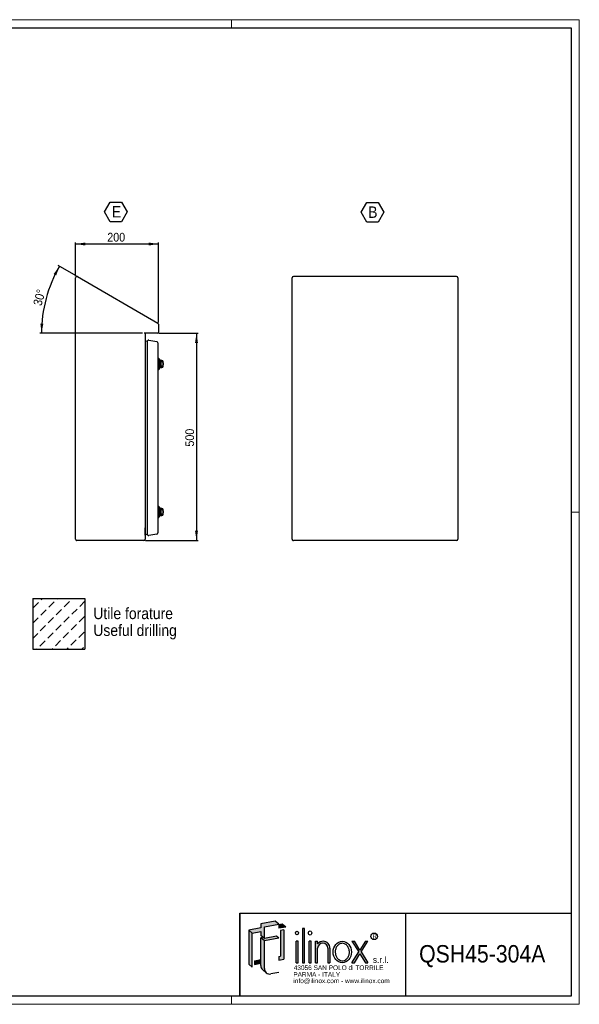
# Model space of a CAD drawing. Header units: millimetres. Extents: x 0 to 3364, y 0 to 2376.
# Tile 5 of 5: x 2012 to 3364, y 0 to 2376. Entities that reach past the tile are written whole.
import ezdxf
from ezdxf.enums import TextEntityAlignment as Align

# ---------------------------------------------------------------- set-up
doc = ezdxf.new("R2010")
doc.units = ezdxf.units.MM
doc.header["$LTSCALE"] = 4
doc.layers.add('SLD-0', color=7, linetype='Continuous')
doc.styles.add('SLDTEXTSTYLE0', font='arial.ttf', dxfattribs={"width": 0.9915611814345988})
doc.styles.add('SLDTEXTSTYLE1', font='txt')
doc.styles.add('SLDTEXTSTYLE2', font='txt', dxfattribs={"width": 0.913})
doc.styles.add('SLDTEXTSTYLE3', font='Gothic.ttf', dxfattribs={"width": 0.913})
doc.styles.add('SLDTEXTSTYLE4', font='txt', dxfattribs={"width": 0.913})
doc.dimstyles.new('SLDDIMSTYLE1', dxfattribs={"dimtxt": 21.16666666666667, "dimasz": 23.28333333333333, "dimexe": 0, "dimexo": 0.0625, "dimgap": 5.291666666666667, "dimtad": 1, "dimrnd": 1e-09, "dimzin": 12, "dimdsep": 46, "dimtxsty": 'SLDTEXTSTYLE3', "dimsah": 1, "dimcen": 0.09, "dimadec": 0, "dimazin": 3, "dimtfac": 1, "dimtofl": 0, "dimtmove": 0, "dimatfit": 3, "dimfxl": 1, "dimfrac": 2, "dimtolj": 1, "dimtzin": 12, "dimarcsym": 0})
doc.dimstyles.new('SLDDIMSTYLE5', dxfattribs={"dimtxt": 21.16666666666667, "dimasz": 23.28333333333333, "dimexe": 0, "dimexo": 0.0625, "dimgap": 5.291666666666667, "dimtad": 1, "dimdec": 4, "dimlfac": 4, "dimzin": 12, "dimdsep": 46, "dimtxsty": 'SLDTEXTSTYLE3', "dimsah": 1, "dimcen": 0.09, "dimazin": 3, "dimtfac": 1, "dimtofl": 0, "dimtmove": 0, "dimatfit": 3, "dimfxl": 1, "dimfrac": 2, "dimtolj": 1, "dimtzin": 12, "dimarcsym": 0})

# ---------------------------------------------------------------- blocks, each defined once
blk = doc.blocks.new('SW_NOTE_0')
at = {"layer": 'SLD-0', "color": 0, "insert": (0, 13.5843793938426), "char_height": 10.53814239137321, "attachment_point": 1, "style": 'SLDTEXTSTYLE0'}
blk.add_mtext('R', dxfattribs=at)
blk = doc.blocks.new('SW_NOTE_0_1')
at = {"layer": 'SLD-0', "color": 0, "insert": (0, 19.3134375), "char_height": 15.12, "attachment_point": 1, "style": 'SLDTEXTSTYLE1'}
blk.add_mtext('s.r.l.', dxfattribs=at)
blk = doc.blocks.new('SW_NOTE_0_2')
at = {"layer": 'SLD-0', "color": 0, "insert": (0, 14.48507812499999), "char_height": 11.34, "attachment_point": 1, "style": 'SLDTEXTSTYLE1'}
blk.add_mtext('info@ilinox.com - www.ilinox.com', dxfattribs=at)
blk = doc.blocks.new('SW_NOTE_0_3')
at = {"layer": 'SLD-0', "color": 0, "insert": (0, 14.48507812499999), "char_height": 11.34, "attachment_point": 1, "style": 'SLDTEXTSTYLE1'}
blk.add_mtext('PARMA - ITALY', dxfattribs=at)
blk = doc.blocks.new('SW_NOTE_0_4')
at = {"layer": 'SLD-0', "color": 0, "insert": (0, 14.48507812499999), "char_height": 11.34, "attachment_point": 1, "style": 'SLDTEXTSTYLE1'}
blk.add_mtext('43056 SAN POLO di TORRILE', dxfattribs=at)
blk = doc.blocks.new('ILINOX_1')
at = {"layer": 'SLD-0'}
for points in [[(50.24955253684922, 171.7219779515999), (70.75071927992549, 175.3368867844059), (70.75071927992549, 165.9794033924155), (76.27991259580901, 161.3398593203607), (79.35261706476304, 158.7615541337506), (79.35261706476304, 186.8340043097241), (114.3708413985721, 193.008662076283), (105.7689436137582, 200.2265113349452), (70.75071927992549, 194.0518535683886), (70.75071927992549, 184.071482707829), (41.64765475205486, 178.9398272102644)], [(114.3708413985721, 183.0282912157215), (131.3443878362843, 186.0211854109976), (122.7424900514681, 193.2390346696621), (114.3708413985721, 191.7628871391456)], [(41.64765475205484, 96.59397336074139), (50.24955253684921, 89.37612410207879), (50.24955253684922, 171.7219779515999), (41.64765475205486, 178.9398272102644)], [(126.5871391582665, 108.386462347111), (126.5871391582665, 179.330111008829), (117.9852413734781, 177.9197873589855), (117.9852413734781, 115.6043116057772), (114.3708413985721, 115.1181358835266), (114.3708413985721, 106.383539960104)], [(171.6605245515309, 99.85015556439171), (176.5300754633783, 99.85015556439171), (176.5300754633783, 182.922387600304), (171.6605245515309, 182.922387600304)], [(79.35261706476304, 158.7615541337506), (76.27991259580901, 161.3398593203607), (70.75071927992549, 160.3649133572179), (79.35261706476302, 153.147064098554), (114.3708413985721, 159.3217218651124), (108.8416480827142, 163.9612659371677)], [(155.8830472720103, 99.85015556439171), (160.7525981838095, 99.85015556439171), (160.7525981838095, 151.8349628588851), (155.8830472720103, 151.8349628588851)], [(187.4380018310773, 99.85015556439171), (192.3075527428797, 99.85015556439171), (192.3075527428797, 151.8349628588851), (187.4380018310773, 151.8349628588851)], [(307.1153594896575, 125.9032990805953), (290.8317442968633, 99.85015556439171), (296.715758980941, 99.85015556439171), (310.0573668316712, 121.1962031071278), (323.3989746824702, 99.85015556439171), (329.2829893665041, 99.85015556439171), (312.9993741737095, 125.9032990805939), (329.2070626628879, 151.8349628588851), (323.3230479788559, 151.8349628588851), (310.0573668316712, 130.6103950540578), (296.7916856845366, 151.8349628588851), (290.9076710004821, 151.8349628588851)], [(55.86404257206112, 96.0672127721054), (70.75071927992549, 98.69213552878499), (70.75071927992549, 107.4267314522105), (55.86404257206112, 104.8018086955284)]]:
    blk.add_hatch(color=256, dxfattribs=at).paths.add_polyline_path(points, flags=0)
h = blk.add_hatch(color=256, dxfattribs=at)
edge = h.paths.add_edge_path(flags=0)
edge.add_arc((92.45309381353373, 85.79769217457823), 13.10047674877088, 180, 229.9999999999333, ccw=False)
edge.add_line((79.35261706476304, 85.79769217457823), (79.35261706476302, 153.147064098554))
edge.add_line((79.35261706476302, 153.147064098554), (70.75071927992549, 160.3649133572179))
edge.add_line((70.75071927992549, 160.3649133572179), (70.75071927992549, 107.4267314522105))
edge.add_line((70.75071927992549, 107.4267314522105), (70.75071927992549, 98.69213552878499))
edge.add_line((70.75071927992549, 98.69213552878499), (70.75071927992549, 93.01554143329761))
edge.add_arc((83.85119602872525, 93.01554143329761), 13.10047674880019, 180, 230.000000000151)
edge.add_line((75.43037189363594, 82.97999401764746), (84.03226967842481, 75.76214475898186))
h = blk.add_hatch(color=256, dxfattribs=at)
edge = h.paths.add_edge_path(flags=0)
edge.add_arc((221.6502057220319, 135.812581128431), 16.02321711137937, 356.7216528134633, 449.8209872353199)
edge.add_arc((221.6455614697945, 134.3261218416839), 17.50968365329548, 89.82098723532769, 140.7560060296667)
edge.add_line((208.0850300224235, 145.4031705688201), (208.0850300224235, 151.8349628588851))
edge.add_line((208.0850300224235, 151.8349628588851), (203.2154791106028, 151.8349628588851))
edge.add_line((203.2154791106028, 151.8349628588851), (203.2154791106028, 99.85015556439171))
edge.add_line((203.2154791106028, 99.85015556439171), (208.0850300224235, 99.85015556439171))
edge.add_line((208.0850300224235, 99.85015556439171), (208.0850300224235, 134.8963019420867))
edge.add_arc((220.4313400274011, 134.6159186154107), 12.34949333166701, 1.3009571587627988, 178.6990428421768, ccw=False)
edge.add_line((232.7776500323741, 134.8963019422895), (232.7776500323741, 99.85015556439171))
edge.add_line((232.7776500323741, 99.85015556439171), (237.6472008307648, 99.85015556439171))
edge.add_line((237.6472008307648, 99.85015556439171), (237.6472008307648, 134.8962656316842))
at = {"color": 7, "linetype": 'Continuous', "lineweight": 25}
for p, q in [((20.01391643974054, 19.67447541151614), (20.01391643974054, 219.6744754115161)), ((20.01391643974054, 219.6744754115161), (820.0139164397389, 219.6744754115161)), ((420.0139164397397, 219.6744754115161), (420.0139164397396, 19.67447541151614))]:
    blk.add_line(p, q, dxfattribs=at)
at = {"layer": 'SLD-0'}
for p, q in [((20.01391643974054, 219.6744754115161), (20.01391643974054, 19.67447541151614)), ((70.75071927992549, 175.3368867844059), (70.75071927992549, 165.9794033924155))]:
    blk.add_line(p, q, dxfattribs=at)
at = {"layer": 'SLD-0', "color": 7}
for p, q in [((105.7689436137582, 200.2265113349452), (70.75071927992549, 194.0518535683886)), ((70.75071927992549, 194.0518535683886), (70.75071927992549, 184.071482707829)), ((79.35261706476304, 186.8340043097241), (114.3708413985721, 193.008662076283)), ((114.3708413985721, 193.008662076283), (105.7689436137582, 200.2265113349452)), ((122.742490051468, 193.2390346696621), (114.3708413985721, 191.7628871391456)), ((114.3708413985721, 191.7628871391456), (114.3708413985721, 183.0282912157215)), ((131.3443878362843, 186.0211854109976), (122.742490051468, 193.2390346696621)), ((70.75071927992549, 184.071482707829), (41.64765475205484, 178.9398272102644)), ((50.24955253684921, 171.7219779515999), (41.64765475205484, 178.9398272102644)), ((41.64765475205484, 178.9398272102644), (41.64765475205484, 96.5939733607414)), ((50.24955253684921, 171.7219779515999), (70.75071927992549, 175.3368867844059)), ((50.24955253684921, 89.3761241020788), (50.24955253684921, 171.7219779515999)), ((79.35261706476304, 158.7615541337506), (79.35261706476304, 186.8340043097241)), ((131.3443878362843, 186.0211854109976), (114.3708413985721, 183.0282912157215)), ((126.5871391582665, 179.330111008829), (117.9852413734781, 177.9197873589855)), ((117.9852413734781, 177.9197873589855), (117.9852413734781, 115.6043116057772)), ((126.5871391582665, 179.330111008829), (126.5871391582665, 108.386462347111)), ((176.5300754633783, 182.922387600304), (171.6605245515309, 182.922387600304)), ((171.6605245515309, 182.922387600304), (171.6605245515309, 99.85015556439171)), ((176.5300754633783, 99.85015556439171), (176.5300754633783, 182.922387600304)), ((79.35261706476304, 158.7615541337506), (70.75071927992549, 165.9794033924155)), ((76.27991259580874, 161.3398593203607), (70.75071927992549, 160.3649133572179)), ((79.35261706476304, 153.147064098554), (70.75071927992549, 160.3649133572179)), ((70.75071927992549, 93.01554143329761), (70.75071927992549, 160.3649133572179)), ((108.8416480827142, 163.9612659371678), (79.35261706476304, 158.7615541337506)), ((114.3708413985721, 159.3217218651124), (79.35261706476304, 153.147064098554)), ((79.35261706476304, 85.79769217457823), (79.35261706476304, 153.147064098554)), ((114.3708413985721, 159.3217218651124), (108.8416480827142, 163.9612659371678)), ((160.7525981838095, 151.8349628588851), (155.8830472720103, 151.8349628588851)), ((155.8830472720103, 99.85015556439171), (155.8830472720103, 151.8349628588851)), ((160.7525981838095, 99.85015556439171), (160.7525981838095, 151.8349628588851)), ((192.3075527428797, 151.8349628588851), (187.4380018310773, 151.8349628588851)), ((187.4380018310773, 99.85015556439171), (187.4380018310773, 151.8349628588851)), ((192.3075527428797, 99.85015556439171), (192.3075527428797, 151.8349628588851)), ((203.2154791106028, 151.8349628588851), (208.0850300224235, 151.8349628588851)), ((203.2154791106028, 99.85015556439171), (203.2154791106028, 151.8349628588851)), ((208.0850300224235, 145.4031705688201), (208.0850300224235, 151.8349628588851)), ((290.9076710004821, 151.8349628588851), (296.7916856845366, 151.8349628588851)), ((290.9076710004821, 151.8349628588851), (307.1153594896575, 125.9032990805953)), ((310.0573668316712, 130.6103950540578), (296.7916856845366, 151.8349628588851)), ((323.323047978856, 151.8349628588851), (310.0573668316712, 130.6103950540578)), ((312.9993741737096, 125.9032990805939), (329.207062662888, 151.8349628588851)), ((323.323047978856, 151.8349628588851), (329.207062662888, 151.8349628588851)), ((208.0850300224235, 99.85015556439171), (208.0850300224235, 134.8963019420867)), ((232.7776500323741, 134.8963019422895), (232.7776500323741, 99.85015556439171)), ((237.6472008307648, 134.8962656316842), (237.6472008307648, 99.85015556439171)), ((290.8317442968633, 99.85015556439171), (307.1153594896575, 125.9032990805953)), ((296.715758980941, 99.85015556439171), (310.0573668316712, 121.1962031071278)), ((310.0573668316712, 121.1962031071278), (323.3989746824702, 99.85015556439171)), ((312.9993741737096, 125.9032990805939), (329.2829893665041, 99.85015556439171)), ((41.64765475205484, 96.5939733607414), (50.24955253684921, 89.3761241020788)), ((55.86404257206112, 104.8018086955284), (70.75071927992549, 107.4267314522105)), ((55.86404257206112, 104.8018086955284), (55.86404257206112, 96.0672127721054)), ((55.86404257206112, 96.0672127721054), (70.75071927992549, 98.69213552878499)), ((114.3708413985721, 115.1181358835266), (117.9852413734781, 115.6043116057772)), ((114.3708413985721, 115.1181358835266), (114.3708413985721, 106.383539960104)), ((114.3708413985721, 106.383539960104), (126.5871391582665, 108.386462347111)), ((155.8830472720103, 99.85015556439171), (160.7525981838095, 99.85015556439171)), ((171.6605245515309, 99.85015556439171), (176.5300754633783, 99.85015556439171)), ((187.4380018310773, 99.85015556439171), (192.3075527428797, 99.85015556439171)), ((203.2154791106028, 99.85015556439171), (208.0850300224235, 99.85015556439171)), ((232.7776500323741, 99.85015556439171), (237.6472008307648, 99.85015556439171)), ((290.8317442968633, 99.85015556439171), (296.715758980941, 99.85015556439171)), ((323.3989746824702, 99.85015556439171), (329.2829893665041, 99.85015556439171)), ((75.43037189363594, 82.97999401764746), (84.03226967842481, 75.76214475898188)), ((114.3708413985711, 76.35980971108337), (94.72796772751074, 72.89624110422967))]:
    blk.add_line(p, q, dxfattribs=at)
blk.add_circle((344.7037800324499, 163.7025807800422), 7.946935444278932, dxfattribs=at)
for centre, radius, start, end in [((221.6455614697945, 134.3261218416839), 17.50968365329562, 89.82098723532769, 140.7560060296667), ((220.4313400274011, 134.6159186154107), 12.34949333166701, 1.300957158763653, 178.6990428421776), ((221.6502057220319, 135.812581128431), 16.02321711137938, 356.7216528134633, 89.82098723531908), ((83.85119602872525, 93.01554143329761), 13.10047674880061, 180, 230.000000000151), ((92.45309381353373, 85.79769217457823), 13.10047674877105, 180, 279.9999999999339)]:
    blk.add_arc(centre, radius, start, end, dxfattribs=at)
for centre, major_axis, ratio in [((158.3178227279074, 171.7817194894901), (0, 4.438925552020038), 0.8176290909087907), ((189.8727772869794, 171.7817194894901), (0, 4.932139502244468), 0.8176290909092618), ((267.6217930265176, 125.8425592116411), (0, 25.99240364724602), 0.853221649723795)]:
    blk.add_ellipse(centre, major_axis=major_axis, ratio=ratio, dxfattribs=at)
for points, knots in [([(267.6217930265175, 146.8453628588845), (266.0661499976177, 146.8453628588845), (264.5096868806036, 146.5848818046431), (261.022112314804, 145.3837799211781), (259.1176677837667, 144.2567479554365), (255.7093034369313, 141.1711059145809), (254.2102540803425, 139.211408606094), (251.8967841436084, 134.7001709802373), (251.0853236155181, 132.1514763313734), (250.3124570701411, 126.8517342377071), (250.3517517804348, 124.1040467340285), (251.2740024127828, 118.8426761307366), (252.1561044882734, 116.3323523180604), (254.5893027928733, 111.9272040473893), (256.1371824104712, 110.035065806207), (259.6160147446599, 107.0972994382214), (261.5422013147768, 106.0500214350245), (265.5102007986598, 104.8503299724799), (267.5538572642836, 104.692794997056), (269.5694418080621, 104.9763100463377)], [0, 0, 0, 0, 0.2858004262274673, 0.2858004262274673, 0.65770496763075, 0.65770496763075, 1.029609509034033, 1.029609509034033, 1.401514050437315, 1.401514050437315, 1.773418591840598, 1.773418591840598, 2.145323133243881, 2.145323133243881, 2.517227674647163, 2.517227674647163, 2.889132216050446, 2.889132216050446, 3.261036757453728, 3.261036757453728, 3.261036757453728, 3.261036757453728]), ([(269.5694418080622, 104.9763100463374), (271.6374130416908, 105.2671938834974), (273.6810227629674, 106.0258083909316), (277.47655542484, 108.461884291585), (279.2243874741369, 110.1435482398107), (282.1089246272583, 114.2547298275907), (283.2410033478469, 116.6821251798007), (284.65430416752, 121.9136075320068), (284.9339458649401, 124.7139096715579), (284.5809537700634, 130.224923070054), (283.9486617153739, 132.9318193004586), (281.9037224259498, 137.8121588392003), (280.4937335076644, 139.9820535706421), (277.1770772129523, 143.4799112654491), (275.2759000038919, 144.8077822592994), (271.4467119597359, 146.4518717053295), (269.533162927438, 146.8453628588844), (267.6217930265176, 146.8453628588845)], [3.261036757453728, 3.261036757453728, 3.261036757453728, 3.261036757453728, 3.642607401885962, 3.642607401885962, 4.024178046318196, 4.024178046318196, 4.405748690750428, 4.405748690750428, 4.787319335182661, 4.787319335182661, 5.168889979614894, 5.168889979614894, 5.550460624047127, 5.550460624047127, 5.93203126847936, 5.93203126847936, 6.283185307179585, 6.283185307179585, 6.283185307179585, 6.283185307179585])]:
    blk.add_open_spline(points, degree=3, knots=knots, dxfattribs=at)
for name, p in [('SW_NOTE_0', (340.4477526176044, 155.3456169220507)), ('SW_NOTE_0_1', (341.377237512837, 95.36685233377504)), ('SW_NOTE_0_4', (150.3065187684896, 79.17808556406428)), ('SW_NOTE_0_3', (149.2859187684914, 62.83884856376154)), ('SW_NOTE_0_2', (149.4560187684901, 47.57711840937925))]:
    blk.add_blockref(name, p, dxfattribs=at)
at = {"layer": 'SLD-0', "color": 7, "style": 'SLDTEXTSTYLE2', "width": 0.913}
blk.add_attdef('AUTOATTR0', text='', height=42, dxfattribs=at).set_placement((453.0982750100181, 88.00429035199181), align=Align.BOTTOM_LEFT)
blk = doc.blocks.new('SW_HATCH_0')
at = {"color": 0, "linetype": 'Continuous', "lineweight": 18}
for p, q in [((0, 0), (2.891996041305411, 2.891996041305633)), ((37.38626308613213, 1.100548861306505), (39.17771026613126, 2.891996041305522)), ((74.7725261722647, 2.201097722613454), (75.46342449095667, 2.891996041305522)), ((-19.24340597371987, -19.24340597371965), (-6.414468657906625, -6.414468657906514)), ((18.1428571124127, -18.14285711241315), (30.97179442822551, -5.313919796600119)), ((36.2857142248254, -36.28571422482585), (49.11465154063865, -23.45677690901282)), ((55.52912019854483, -17.0423082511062), (68.35805751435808, -4.21337093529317)), ((73.67197731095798, -35.18516536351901), (86.5009146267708, -22.35622804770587)), ((92.9153832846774, -15.94175938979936), (105.1189067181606, -3.738235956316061)), ((-20.3439548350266, -56.62966905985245), (-7.515017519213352, -43.80073174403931)), ((-1.100548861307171, -37.3862630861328), (11.72838845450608, -24.55732577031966)), ((17.04230825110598, -55.52912019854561), (29.87124556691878, -42.70018288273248)), ((54.42857133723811, -54.42857133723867), (67.25750865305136, -41.59963402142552)), ((91.81483442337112, -53.32802247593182), (104.6437717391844, -40.49908516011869)), ((-2.201097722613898, -74.77252617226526), (10.62783959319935, -61.94358885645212)), ((35.18516536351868, -73.67197731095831), (48.01410267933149, -60.84303999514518)), ((72.5714284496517, -72.57142844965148), (85.4003657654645, -59.74249113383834)), ((-20.66470493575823, -93.23613338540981), (-8.615566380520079, -81.18699483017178)), ((15.94175938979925, -92.91538328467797), (28.77069670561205, -80.08644596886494)), ((53.32802247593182, -91.81483442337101), (66.15695979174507, -78.98589710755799)), ((90.7142855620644, -90.7142855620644), (103.5432228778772, -77.88534824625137)), ((-10.78200948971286, -119.6391521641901), (-9.716115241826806, -118.5732579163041)), ((-3.301646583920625, -112.1587892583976), (9.527290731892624, -99.3298519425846)), ((25.50370473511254, -119.6391521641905), (27.67014784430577, -117.4727090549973)), ((34.0846165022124, -111.0582403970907), (46.9135538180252, -98.22930308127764)), ((61.78941895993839, -119.6391521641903), (65.05641093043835, -116.3721601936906)), ((71.47087958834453, -109.9576915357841), (84.29981690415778, -97.12875421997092)), ((98.07513318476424, -119.6391521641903), (102.4426740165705, -115.2716113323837))]:
    blk.add_line(p, q, dxfattribs=at)
blk = doc.blocks.new('SW_NOTE_0_6')
at = {"layer": 'SLD-0', "color": 0, "char_height": 27.51666666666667, "attachment_point": 1}
for s, insert, style in [('Utile forature', (0, 35.14824218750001), 'SLDTEXTSTYLE3'), ('Useful drilling', (0, -5.540648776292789), 'SLDTEXTSTYLE4')]:
    blk.add_mtext(s, dxfattribs=dict(at, insert=insert, style=style))
blk = doc.blocks.new('_D_11')
at = {"layer": 'SLD-0'}
for p, q in [((2148.503429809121, 1757.658527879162), (2105.04808967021, 1782.747480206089)), ((2309.399315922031, 1618.986550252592), (2061.168480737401, 1618.986550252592))]:
    blk.add_line(p, q, dxfattribs=at)
blk.add_arc((2388.690340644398, 1618.986550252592), 323.5218599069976, 150.0000000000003, 180, dxfattribs=at)
for points in [[(2108.512191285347, 1780.747480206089), (2094.43774390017, 1761.856883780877), (2100.766683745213, 1758.499967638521)], [(2065.168480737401, 1618.986550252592), (2069.584430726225, 1642.126215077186), (2062.424949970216, 1642.383510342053)]]:
    blk.add_solid(points, dxfattribs=at)
at = {"layer": 'SLD-0', "insert": (2044.567607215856, 1689.158871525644), "char_height": 21.16666666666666, "attachment_point": 1, "rotation": 75.00000000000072, "style": 'SLDTEXTSTYLE3'}
blk.add_mtext('30°', dxfattribs=at)
blk = doc.blocks.new('_D_12')
at = {"layer": 'SLD-0'}
for p, q in [((2348.467531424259, 1618.986550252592), (2443.485268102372, 1618.986550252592)), ((2439.485268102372, 1618.986550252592), (2439.485268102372, 1118.986550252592)), ((2316.467531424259, 1118.986550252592), (2443.485268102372, 1118.986550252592))]:
    blk.add_line(p, q, dxfattribs=at)
for points in [[(2439.485268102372, 1618.986550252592), (2435.90321682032, 1595.703216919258), (2443.067319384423, 1595.703216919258)], [(2439.485268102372, 1118.986550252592), (2443.067319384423, 1142.269883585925), (2435.90321682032, 1142.269883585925)]]:
    blk.add_solid(points, dxfattribs=at)
at = {"layer": 'SLD-0', "insert": (2412.448159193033, 1345.526827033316), "char_height": 21.16666666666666, "attachment_point": 1, "rotation": 90.00000000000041, "style": 'SLDTEXTSTYLE3'}
blk.add_mtext('500', dxfattribs=at)
blk = doc.blocks.new('_D_13')
at = {"layer": 'SLD-0'}
for p, q in [((2147.467531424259, 1757.060451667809), (2147.467531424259, 1838.340752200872)), ((2347.467531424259, 1834.340752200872), (2147.467531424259, 1834.340752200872)), ((2347.467531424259, 1645.054499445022), (2347.467531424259, 1838.340752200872))]:
    blk.add_line(p, q, dxfattribs=at)
for points in [[(2147.467531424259, 1834.340752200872), (2170.750864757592, 1830.758700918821), (2170.750864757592, 1837.922803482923)], [(2347.467531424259, 1834.340752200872), (2324.184198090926, 1837.922803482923), (2324.184198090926, 1830.758700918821)]]:
    blk.add_solid(points, dxfattribs=at)
at = {"layer": 'SLD-0', "insert": (2224.007808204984, 1861.37786111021), "char_height": 21.16666666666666, "attachment_point": 1, "style": 'SLDTEXTSTYLE3'}
blk.add_mtext('200', dxfattribs=at)
blk = doc.blocks.new('SW_NOTE_0_8')
at = {"layer": 'SLD-0', "color": 0}
for p, q in [((-17.78905139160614, 20.98196097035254), (-3.977195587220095, 44.90479697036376)), ((-3.977195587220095, 44.90479697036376), (23.6465160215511, 44.90479697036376)), ((23.6465160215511, 44.90479697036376), (37.45837182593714, 20.98196097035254)), ((-3.977195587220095, -2.940875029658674), (-17.78905139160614, 20.98196097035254)), ((37.45837182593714, 20.98196097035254), (23.6465160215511, -2.940875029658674)), ((23.6465160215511, -2.940875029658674), (-3.977195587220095, -2.940875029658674))]:
    blk.add_line(p, q, dxfattribs=at)
at = {"layer": 'SLD-0', "color": 0, "insert": (0, 35.14824218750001), "char_height": 27.51666666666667, "attachment_point": 1, "style": 'SLDTEXTSTYLE3'}
blk.add_mtext('E', dxfattribs=at)
blk = doc.blocks.new('SW_NOTE_0_18')
at = {"layer": 'SLD-0', "color": 0}
for p, q in [((-17.1011346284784, 20.98196097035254), (-3.289278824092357, 44.90479697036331)), ((-3.289278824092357, 44.90479697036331), (24.33443278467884, 44.90479697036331)), ((24.33443278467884, 44.90479697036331), (38.14628858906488, 20.98196097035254)), ((-3.289278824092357, -2.940875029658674), (-17.1011346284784, 20.98196097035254)), ((38.14628858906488, 20.98196097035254), (24.33443278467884, -2.940875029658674)), ((24.33443278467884, -2.940875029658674), (-3.289278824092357, -2.940875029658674))]:
    blk.add_line(p, q, dxfattribs=at)
at = {"layer": 'SLD-0', "color": 0, "insert": (0, 35.14824218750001), "char_height": 27.51666666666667, "attachment_point": 1, "style": 'SLDTEXTSTYLE3'}
blk.add_mtext('B', dxfattribs=at)

msp = doc.modelspace()

# ---------------------------------------------------------------- linework, layer by layer
at = {"color": 7, "linetype": 'Continuous', "lineweight": 18}
for p, q in [((3364.013916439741, 2375.674475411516), (0.01391643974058, 2375.674475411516)), ((2524.013916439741, 2355.674475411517), (2524.013916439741, 2375.674475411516)), ((3364.013916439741, -0.3255245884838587), (3364.013916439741, 2375.674475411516)), ((3364.013916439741, 1187.674475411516), (3344.013916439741, 1187.674475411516)), ((3344.013916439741, 19.67447541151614), (20.01391643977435, 19.67447541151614)), ((2524.013916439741, 19.67447541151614), (2524.013916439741, -0.3255245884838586)), ((3344.013916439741, 19.67447541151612), (2544.013916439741, 19.67447541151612)), ((0.0139164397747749, -0.3255245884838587), (3364.013916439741, -0.3255245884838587))]:
    msp.add_line(p, q, dxfattribs=at)
at = {"color": 7, "linetype": 'Continuous', "lineweight": 25}
for p, q in [((20.0139164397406, 2355.674475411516), (3344.013916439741, 2355.674475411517)), ((3344.013916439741, 2355.674475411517), (3344.013916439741, 19.67447541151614)), ((2147.467531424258, 1121.986550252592), (2147.467531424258, 1753.060451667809)), ((2151.967531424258, 1755.658527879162), (2345.967531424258, 1643.652575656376)), ((2670.360222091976, 1121.986550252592), (2670.360222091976, 1753.060451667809)), ((3067.360222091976, 1756.060451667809), (2673.360222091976, 1756.060451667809)), ((3070.360222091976, 1753.060451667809), (3070.360222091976, 1121.986550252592)), ((2347.467531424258, 1641.054499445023), (2347.467531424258, 1621.986550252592)), ((2344.467531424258, 1618.986550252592), (2313.39931592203, 1618.986550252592)), ((2315.467531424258, 1617.486550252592), (2315.467531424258, 1121.986550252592)), ((2315.520964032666, 1601.028674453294), (2315.467531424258, 1583.265819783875)), ((2315.520964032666, 1601.028674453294), (2315.520964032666, 1366.486550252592)), ((2320.526768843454, 1598.752916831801), (2315.520964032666, 1601.028674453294)), ((2320.526768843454, 1599.253141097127), (2320.526768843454, 1133.719959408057)), ((2324.047713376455, 1602.207564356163), (2343.77930422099, 1598.728352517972)), ((2346.258359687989, 1595.773929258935), (2346.258359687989, 1137.199171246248)), ((2315.46753142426, 1590.451865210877), (2315.489128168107, 1590.445327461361)), ((2347.758359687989, 1558.991550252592), (2346.258359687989, 1558.991550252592)), ((2350.258359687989, 1556.491550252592), (2347.758359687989, 1558.991550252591)), ((2347.758359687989, 1558.991550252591), (2347.758359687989, 1530.991550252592)), ((2350.258359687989, 1533.491550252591), (2350.258359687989, 1556.491550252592)), ((2350.958359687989, 1554.741549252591), (2350.958359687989, 1535.241551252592)), ((2356.05835968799, 1553.491550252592), (2353.124423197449, 1553.491550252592)), ((2356.05835968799, 1550.468775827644), (2353.458359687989, 1550.468775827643)), ((2353.458359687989, 1550.468775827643), (2353.458359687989, 1539.51432467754)), ((2359.058359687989, 1544.991550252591), (2359.058359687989, 1550.491550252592)), ((2359.058359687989, 1539.491550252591), (2359.058359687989, 1544.991550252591)), ((2346.258359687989, 1530.991550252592), (2347.758359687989, 1530.991550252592)), ((2347.758359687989, 1530.991550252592), (2350.258359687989, 1533.491550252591)), ((2353.124423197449, 1536.491550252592), (2356.05835968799, 1536.491550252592)), ((2353.458359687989, 1539.51432467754), (2356.05835968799, 1539.51432467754)), ((2315.520964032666, 1366.486550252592), (2315.520964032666, 1131.944426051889)), ((2347.758359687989, 1201.981550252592), (2346.258359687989, 1201.981550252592)), ((2350.25835968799, 1199.481550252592), (2347.758359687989, 1201.981550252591)), ((2347.758359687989, 1201.981550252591), (2347.758359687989, 1173.981550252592)), ((2350.25835968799, 1176.481550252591), (2350.25835968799, 1199.481550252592)), ((2350.958359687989, 1197.731549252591), (2350.958359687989, 1178.231551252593)), ((2356.05835968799, 1196.481550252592), (2353.124423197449, 1196.481550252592)), ((2353.458359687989, 1193.458775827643), (2353.458359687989, 1182.50432467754)), ((2356.05835968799, 1193.458775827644), (2353.458359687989, 1193.458775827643)), ((2359.058359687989, 1182.481550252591), (2359.058359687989, 1193.481550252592)), ((2346.258359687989, 1173.981550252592), (2347.758359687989, 1173.981550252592)), ((2347.758359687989, 1173.981550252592), (2350.25835968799, 1176.481550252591)), ((2353.124423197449, 1179.481550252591), (2356.05835968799, 1179.481550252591)), ((2353.458359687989, 1182.50432467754), (2356.05835968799, 1182.504324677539)), ((2315.520964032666, 1131.944426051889), (2315.467531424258, 1149.707280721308)), ((2315.46753142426, 1142.521235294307), (2315.489128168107, 1142.527773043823)), ((2307.905830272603, 1118.986550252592), (2150.467531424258, 1118.986550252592)), ((2312.467531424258, 1118.986550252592), (2307.905830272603, 1118.986550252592)), ((2320.526768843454, 1134.220183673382), (2315.520964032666, 1131.944426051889)), ((2343.77930422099, 1134.244747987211), (2324.047713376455, 1130.76553614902)), ((3067.360222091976, 1118.986550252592), (2673.360222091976, 1118.986550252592)), ((3344.013916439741, 19.67447541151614), (20.01391643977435, 19.67447541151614)), ((3344.013916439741, 19.67447541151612), (2544.013916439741, 19.67447541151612))]:
    msp.add_line(p, q, dxfattribs=at)
for centre, radius, start, end in [((2150.467531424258, 1753.060451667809), 3.000000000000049, 60.00000000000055, 180), ((2673.360222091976, 1753.060451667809), 3, 90, 179.9999999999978), ((3067.360222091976, 1753.060451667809), 3.000000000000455, 2.1713e-12, 90), ((2344.467531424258, 1641.054499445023), 3, 0, 59.99999999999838), ((2316.967531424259, 1617.486550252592), 1.500000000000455, 90, 180), ((2344.467531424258, 1621.986550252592), 3, 270.0000000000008, 0), ((2323.526768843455, 1599.253141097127), 3.000000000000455, 80.00000000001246, 180), ((2343.258359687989, 1595.773929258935), 3.000000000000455, 0, 79.99999999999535), ((2349.708359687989, 1554.241550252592), 1.25000000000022, 0, 63.89611886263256), ((2350.959359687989, 1554.241550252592), 0.5000000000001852, 30.00000000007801, 90.11459163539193), ((2353.124423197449, 1555.491550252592), 2, 210.0000000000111, 270.0000000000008), ((2356.05835968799, 1550.491550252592), 2.999999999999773, 0, 90), ((2349.708359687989, 1535.741550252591), 1.250000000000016, 296.1038811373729, 0), ((2350.959359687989, 1535.741550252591), 0.5000000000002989, 269.8854083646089, 329.9999999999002), ((2353.124423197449, 1534.491550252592), 2, 90, 149.9999999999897), ((2356.05835968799, 1539.491550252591), 3, 270.0000000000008, 0), ((2349.708359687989, 1197.231550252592), 1.25000000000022, 0, 63.89611886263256), ((2350.959359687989, 1197.231550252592), 0.5000000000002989, 30.00000000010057, 90.11459163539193), ((2353.124423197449, 1198.481550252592), 2, 210.0000000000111, 270.0000000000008), ((2356.05835968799, 1193.481550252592), 3, 0, 90), ((2349.708359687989, 1178.731550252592), 1.25000000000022, 296.1038811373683, 0), ((2350.959359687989, 1178.731550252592), 0.5000000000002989, 269.8854083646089, 329.9999999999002), ((2353.124423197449, 1177.481550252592), 1.999999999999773, 90, 149.9999999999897), ((2356.05835968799, 1182.481550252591), 3, 270.0000000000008, 0), ((2150.467531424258, 1121.986550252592), 3, 180, 270.0000000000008), ((2312.467531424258, 1121.986550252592), 3, 270.0000000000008, 0), ((2323.526768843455, 1133.719959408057), 3.000000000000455, 180, 279.9999999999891), ((2343.258359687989, 1137.199171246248), 3.000000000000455, 280.0000000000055, 0), ((2673.360222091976, 1121.986550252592), 3, 180, 270.0000000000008), ((3067.360222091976, 1121.986550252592), 3.000000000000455, 270.0000000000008, 0)]:
    msp.add_arc(centre, radius, start, end, dxfattribs=at)
for points, knots in [([(2356.05835968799, 1550.468775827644), (2356.226016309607, 1550.455809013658), (2356.612208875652, 1550.42594030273), (2357.190852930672, 1550.155956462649), (2357.832381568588, 1549.598411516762), (2358.495742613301, 1548.474652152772), (2358.83312186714, 1546.845309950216), (2358.906926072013, 1545.074285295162), (2358.855379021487, 1543.441449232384), (2358.626191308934, 1542.07749168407), (2358.195987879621, 1540.947285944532), (2357.635904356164, 1540.166605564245), (2356.924445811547, 1539.662989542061), (2356.380278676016, 1539.519422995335), (2356.090577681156, 1539.514834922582), (2356.05835968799, 1539.51432467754)], [0, 0, 0, 0, 0.0369246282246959, 0.0850548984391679, 0.1377087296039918, 0.2227477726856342, 0.3675669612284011, 0.499909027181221, 0.6140811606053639, 0.7277999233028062, 0.8034107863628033, 0.8795057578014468, 0.9360253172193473, 0.9928852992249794, 1, 1, 1, 1]), ([(2356.05835968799, 1193.458775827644), (2356.226016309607, 1193.445809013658), (2356.612208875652, 1193.415940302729), (2357.190852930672, 1193.145956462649), (2357.832381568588, 1192.588411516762), (2358.495742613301, 1191.464652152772), (2358.83312186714, 1189.835309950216), (2358.906926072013, 1188.064285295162), (2358.855379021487, 1186.431449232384), (2358.626191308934, 1185.06749168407), (2358.195987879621, 1183.937285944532), (2357.635904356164, 1183.156605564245), (2356.924445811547, 1182.652989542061), (2356.380278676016, 1182.509422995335), (2356.090577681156, 1182.504834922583), (2356.05835968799, 1182.504324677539)], [0, 0, 0, 0, 0.0369246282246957, 0.0850548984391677, 0.1377087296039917, 0.2227477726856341, 0.367566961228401, 0.4999090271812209, 0.6140811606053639, 0.7277999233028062, 0.8034107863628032, 0.8795057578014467, 0.9360253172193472, 0.9928852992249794, 0.9999999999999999, 0.9999999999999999, 0.9999999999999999, 0.9999999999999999])]:
    msp.add_open_spline(points, degree=3, knots=knots, dxfattribs=at)
at = {"layer": 'SLD-0'}
for p, q in [((2043.850080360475, 978.8353545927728), (2169.633692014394, 978.8353545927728)), ((2043.850080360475, 978.8353545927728), (2043.850080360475, 856.304206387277)), ((2169.633692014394, 978.8353545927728), (2169.633692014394, 856.304206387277)), ((2043.850080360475, 856.304206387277), (2169.633692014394, 856.304206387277))]:
    msp.add_line(p, q, dxfattribs=at)

# ---------------------------------------------------------------- block references
at = {"color": 7, "linetype": 'Continuous', "lineweight": 18}
msp.add_blockref('SW_HATCH_0', (2064.514785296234, 975.9433585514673), dxfattribs=at)
at = {"layer": 'SLD-0'}
for name, p in [('SW_NOTE_0_8', (2234.96903493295, 1890.793789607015)), ('SW_NOTE_0_18', (2854.142550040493, 1889.870002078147)), ('SW_NOTE_0_6', (2190.324052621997, 921.5374172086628))]:
    msp.add_blockref(name, p, dxfattribs=at)
msp.add_blockref('ILINOX_1', (2524, 0), dxfattribs=at).add_auto_attribs({'AUTOATTR0': 'QSH45-304A'})

# ---------------------------------------------------------------- dimensions: what is measured, and where the dimension line sits
dim = msp.add_linear_dim(base=(2147.467531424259, 1834.340752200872), p1=(2347.467531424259, 1641.054499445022), p2=(2147.467531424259, 1753.060451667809), dimstyle='SLDDIMSTYLE1', dxfattribs=at)
dim.commit()
dim.dimension.update_dxf_attribs({"geometry": '_D_13', "text_midpoint": (2247.467531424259, 1834.340752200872), "dimtype": 160})
dim = msp.add_angular_dim_2l(base=(2076.192220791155, 1702.720169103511), line1=((2151.967531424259, 1755.658527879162), (2345.967531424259, 1643.652575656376)), line2=((2344.467531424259, 1618.986550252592), (2313.399315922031, 1618.986550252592)), dimstyle='SLDDIMSTYLE5', dxfattribs=at)
dim.commit()
dim.dimension.update_dxf_attribs({"geometry": '_D_11', "text_midpoint": (2076.192220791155, 1702.72016910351), "dimtype": 162})
dim = msp.add_linear_dim(base=(2439.485268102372, 1118.986550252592), p1=(2344.467531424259, 1618.986550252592), p2=(2312.467531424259, 1118.986550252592), angle=90.0000000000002, dimstyle='SLDDIMSTYLE1', dxfattribs=at)
dim.commit()
dim.dimension.update_dxf_attribs({"geometry": '_D_12', "text_midpoint": (2439.485268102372, 1368.986550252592), "dimtype": 160})

doc.saveas('drawing.dxf')
